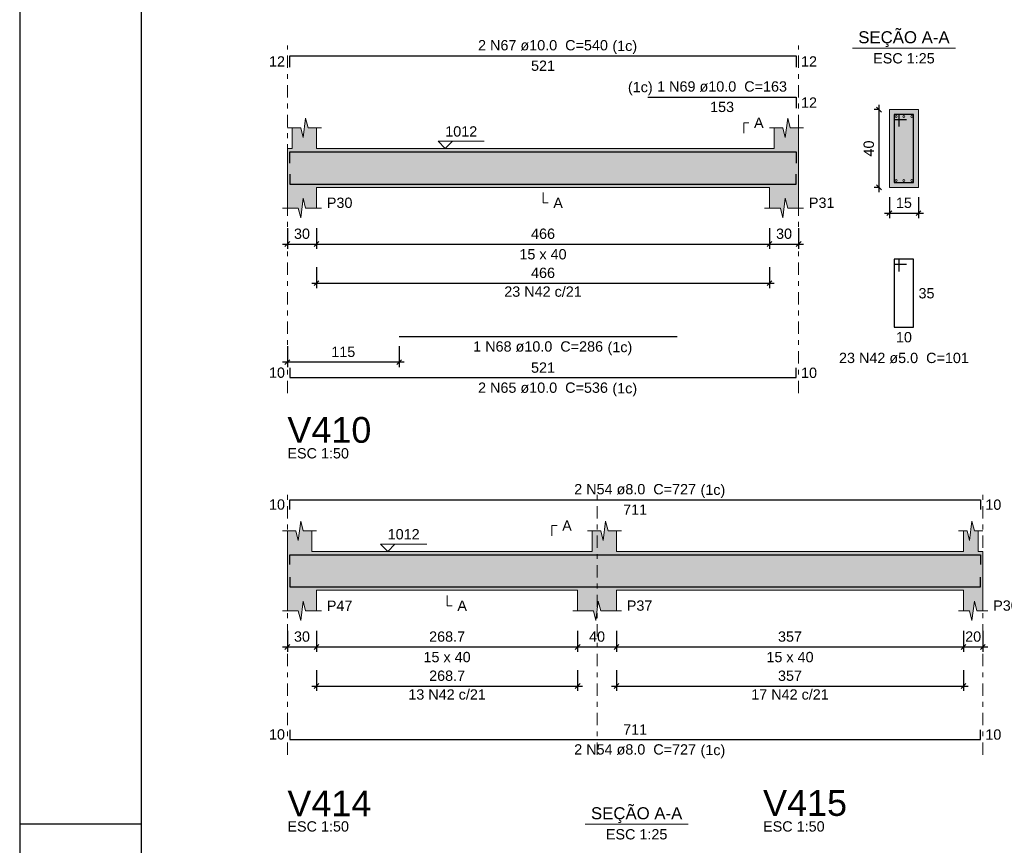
# Model space of a CAD drawing. Header units: millimetres. Extents: x 0 to 84.1, y 0 to 59.4.
# Tile 7 of 16: x 0 to 20.3, y 29.3 to 46.2. Entities that reach past the tile are written whole.
import ezdxf

# ---------------------------------------------------------------- set-up
doc = ezdxf.new("R2010")
doc.units = ezdxf.units.MM
doc.header["$MEASUREMENT"] = 0
doc.linetypes.add('DASHDOT', pattern=[2.54, 1.27, -0.635, 0, -0.635])
doc.linetypes.add('NULL', pattern=[0])
doc.layers.get('0').update_dxf_attribs({"lineweight": 18})
for name, color, linetype, lineweight in [('Descrição da armadura', 7, 'Continuous', 0), ('DT-Barras na forma', 2, 'Continuous', 30), ('DT-Barras no corte', 5, 'Continuous', 5), ('DT-Barras rebatidas', 2, 'Continuous', 30), ('DT-Cotas', 9, 'Continuous', 5), ('DT-Forma', 5, 'Continuous', 5), ('DT-Hachura forma vigas', 254, 'Continuous', 5), ('DT-Hachura seção vigas', 254, 'Continuous', 5), ('DT-Pontilhado', 9, 'DASHDOT', 5), ('DT-Textos', 7, 'Continuous', 5), ('DT-Título', 3, 'Continuous', 20), ('Textos armaduras', 7, 'Continuous', 0)]:
    doc.layers.add(name, color=color, linetype=linetype, lineweight=lineweight)
doc.layers.add('SEDUC_MARF', color=1, linetype='Continuous')
doc.layers.add('SEDUC_MARGG', color=7, linetype='Continuous')
doc.styles.add('Arial', font='txt')
doc.dimstyles.new('UM_25.000000', dxfattribs={"dimtxt": 0.18, "dimasz": 0.1, "dimexe": 0.1, "dimexo": 0.2, "dimgap": 0, "dimtad": 1, "dimtih": 1, "dimtoh": 1, "dimdec": 1, "dimlfac": 25, "dimzin": 0, "dimdsep": 46, "dimtxsty": 'Standard', "dimcen": 0.09, "dimdle": 0.1, "dimadec": 1, "dimazin": 2, "dimtfac": 1, "dimtdec": 4, "dimtofl": 0, "dimtmove": 0, "dimatfit": 3, "dimfxl": 1, "dimtolj": 1, "dimarcsym": 0})
doc.dimstyles.new('UM_50.000000', dxfattribs={"dimtxt": 0.18, "dimasz": 0.1, "dimexe": 0.1, "dimexo": 0.2, "dimgap": 0, "dimtad": 1, "dimtih": 1, "dimtoh": 1, "dimdec": 1, "dimlfac": 50, "dimzin": 0, "dimdsep": 46, "dimtxsty": 'Standard', "dimcen": 0.09, "dimdle": 0.1, "dimadec": 1, "dimazin": 2, "dimtfac": 1, "dimtdec": 4, "dimtofl": 0, "dimtmove": 0, "dimatfit": 3, "dimfxl": 1, "dimtolj": 1, "dimarcsym": 0})

# ---------------------------------------------------------------- blocks, each defined once
blk = doc.blocks.new('_Oblique')
at = {"color": 0, "linetype": 'ByBlock', "lineweight": -2}
blk.add_line((-0.5, -0.5), (0.5, 0.5), dxfattribs=at)
blk = doc.blocks.new('*D30')
at = {"layer": 'Defpoints', "color": 0}
for p in [(5.509, 42.155), (6.109, 42.155), (6.109, 41.626)]:
    blk.add_point(p, dxfattribs=at)
at = {"layer": 'DT-Cotas', "color": 0, "lineweight": -2}
for p, q in [((5.509, 41.955), (5.509, 41.526)), ((6.109, 41.955), (6.109, 41.526)), ((5.409, 41.626), (6.209, 41.626))]:
    blk.add_line(p, q, dxfattribs=at)
at = {"layer": 'DT-Cotas', "color": 0, "lineweight": -2, "xscale": 0.1, "yscale": 0.1, "zscale": 0.1, "rotation": 180}
blk.add_blockref('_Oblique', (5.509, 41.626), dxfattribs=at)
at = {"layer": 'DT-Cotas', "color": 0, "lineweight": -2, "xscale": 0.1, "yscale": 0.1, "zscale": 0.1}
blk.add_blockref('_Oblique', (6.109, 41.626), dxfattribs=at)
at = {"layer": 'DT-Cotas', "color": 7, "insert": (5.809, 41.837), "char_height": 0.2118, "attachment_point": 5, "rotation": 0.0057, "style": 'Arial'}
blk.add_mtext('\\A1;30', dxfattribs=at)
blk = doc.blocks.new('*D31')
at = {"layer": 'Defpoints', "color": 0}
for p in [(6.109, 42.155), (15.43, 42.155), (15.43, 41.626)]:
    blk.add_point(p, dxfattribs=at)
at = {"layer": 'DT-Cotas', "color": 0, "lineweight": -2}
for p, q in [((6.109, 41.955), (6.109, 41.526)), ((15.43, 41.955), (15.43, 41.526)), ((6.009, 41.626), (15.53, 41.626))]:
    blk.add_line(p, q, dxfattribs=at)
at = {"layer": 'DT-Cotas', "color": 0, "lineweight": -2, "xscale": 0.1, "yscale": 0.1, "zscale": 0.1, "rotation": 180}
blk.add_blockref('_Oblique', (6.109, 41.626), dxfattribs=at)
at = {"layer": 'DT-Cotas', "color": 0, "lineweight": -2, "xscale": 0.1, "yscale": 0.1, "zscale": 0.1}
blk.add_blockref('_Oblique', (15.43, 41.626), dxfattribs=at)
at = {"layer": 'DT-Cotas', "color": 7, "insert": (10.77, 41.837), "char_height": 0.2118, "attachment_point": 5, "rotation": 0.0057, "style": 'Arial'}
blk.add_mtext('\\A1;466', dxfattribs=at)
blk = doc.blocks.new('*D32')
at = {"layer": 'Defpoints', "color": 0}
for p in [(15.43, 42.155), (16.03, 42.155), (16.03, 41.626)]:
    blk.add_point(p, dxfattribs=at)
at = {"layer": 'DT-Cotas', "color": 0, "lineweight": -2}
for p, q in [((15.43, 41.955), (15.43, 41.526)), ((16.03, 41.955), (16.03, 41.526)), ((15.33, 41.626), (16.13, 41.626))]:
    blk.add_line(p, q, dxfattribs=at)
at = {"layer": 'DT-Cotas', "color": 0, "lineweight": -2, "xscale": 0.1, "yscale": 0.1, "zscale": 0.1, "rotation": 180}
blk.add_blockref('_Oblique', (15.43, 41.626), dxfattribs=at)
at = {"layer": 'DT-Cotas', "color": 0, "lineweight": -2, "xscale": 0.1, "yscale": 0.1, "zscale": 0.1}
blk.add_blockref('_Oblique', (16.03, 41.626), dxfattribs=at)
at = {"layer": 'DT-Cotas', "color": 7, "insert": (15.73, 41.837), "char_height": 0.2118, "attachment_point": 5, "rotation": 0.0057, "style": 'Arial'}
blk.add_mtext('\\A1;30', dxfattribs=at)
blk = doc.blocks.new('*D33')
at = {"layer": 'Defpoints', "color": 0}
for p in [(5.509, 39.726), (7.809, 39.726), (5.509, 39.196)]:
    blk.add_point(p, dxfattribs=at)
at = {"layer": 'DT-Cotas', "color": 0, "lineweight": -2}
for p, q in [((5.509, 39.526), (5.509, 39.096)), ((7.809, 39.526), (7.809, 39.096)), ((7.909, 39.196), (5.409, 39.196))]:
    blk.add_line(p, q, dxfattribs=at)
at = {"layer": 'DT-Cotas', "color": 0, "lineweight": -2, "xscale": 0.1, "yscale": 0.1, "zscale": 0.1, "rotation": 180}
blk.add_blockref('_Oblique', (5.509, 39.196), dxfattribs=at)
at = {"layer": 'DT-Cotas', "color": 0, "lineweight": -2, "xscale": 0.1, "yscale": 0.1, "zscale": 0.1}
blk.add_blockref('_Oblique', (7.809, 39.196), dxfattribs=at)
at = {"layer": 'DT-Cotas', "color": 7, "insert": (6.659, 39.408), "char_height": 0.2118, "attachment_point": 5, "rotation": 0.0057, "style": 'Arial'}
blk.add_mtext('\\A1;115', dxfattribs=at)
blk = doc.blocks.new('*D34')
at = {"layer": 'Defpoints', "color": 0}
for p in [(17.686, 44.391), (17.897, 44.391), (17.897, 42.791)]:
    blk.add_point(p, dxfattribs=at)
at = {"layer": 'DT-Cotas', "color": 0, "lineweight": -2}
for p, q in [((17.697, 44.391), (17.586, 44.391)), ((17.686, 42.691), (17.686, 44.491)), ((17.697, 42.791), (17.586, 42.791))]:
    blk.add_line(p, q, dxfattribs=at)
at = {"layer": 'DT-Cotas', "color": 0, "lineweight": -2, "xscale": 0.1, "yscale": 0.1, "zscale": 0.1}
for p, rotation in [((17.686, 44.391), 90), ((17.686, 42.791), 270)]:
    blk.add_blockref('_Oblique', p, dxfattribs=dict(at, rotation=rotation))
at = {"layer": 'DT-Cotas', "color": 7, "insert": (17.474, 43.591), "char_height": 0.2118, "attachment_point": 5, "rotation": 90, "style": 'Arial'}
blk.add_mtext('\\A1;40', dxfattribs=at)
blk = doc.blocks.new('*D35')
at = {"layer": 'Defpoints', "color": 0}
for p in [(17.897, 42.791), (18.497, 42.791), (18.497, 42.261)]:
    blk.add_point(p, dxfattribs=at)
at = {"layer": 'DT-Cotas', "color": 0, "lineweight": -2}
for p, q in [((17.897, 42.591), (17.897, 42.161)), ((18.497, 42.591), (18.497, 42.161)), ((17.797, 42.261), (18.597, 42.261))]:
    blk.add_line(p, q, dxfattribs=at)
at = {"layer": 'DT-Cotas', "color": 0, "lineweight": -2, "xscale": 0.1, "yscale": 0.1, "zscale": 0.1, "rotation": 180}
blk.add_blockref('_Oblique', (17.897, 42.261), dxfattribs=at)
at = {"layer": 'DT-Cotas', "color": 0, "lineweight": -2, "xscale": 0.1, "yscale": 0.1, "zscale": 0.1}
blk.add_blockref('_Oblique', (18.497, 42.261), dxfattribs=at)
at = {"layer": 'DT-Cotas', "color": 7, "insert": (18.197, 42.473), "char_height": 0.2118, "attachment_point": 5, "rotation": 0.0057, "style": 'Arial'}
blk.add_mtext('\\A1;15', dxfattribs=at)
blk = doc.blocks.new('*D36')
at = {"layer": 'Defpoints', "color": 0}
for p in [(6.109, 41.35), (15.43, 41.35), (15.43, 40.821)]:
    blk.add_point(p, dxfattribs=at)
at = {"layer": 'DT-Cotas', "color": 0, "lineweight": -2}
for p, q in [((6.109, 41.15), (6.109, 40.721)), ((15.43, 41.15), (15.43, 40.721)), ((6.009, 40.821), (15.53, 40.821))]:
    blk.add_line(p, q, dxfattribs=at)
at = {"layer": 'DT-Cotas', "color": 0, "lineweight": -2, "xscale": 0.1, "yscale": 0.1, "zscale": 0.1, "rotation": 180}
blk.add_blockref('_Oblique', (6.109, 40.821), dxfattribs=at)
at = {"layer": 'DT-Cotas', "color": 0, "lineweight": -2, "xscale": 0.1, "yscale": 0.1, "zscale": 0.1}
blk.add_blockref('_Oblique', (15.43, 40.821), dxfattribs=at)
at = {"layer": 'DT-Cotas', "color": 7, "insert": (10.77, 41.033), "char_height": 0.2118, "attachment_point": 5, "rotation": 0.0057, "style": 'Arial'}
blk.add_mtext('\\A1;466', dxfattribs=at)
blk = doc.blocks.new('*D60')
at = {"layer": 'Defpoints', "color": 0}
for p in [(5.509, 33.87), (6.109, 33.87), (6.109, 33.34)]:
    blk.add_point(p, dxfattribs=at)
at = {"layer": 'DT-Cotas', "color": 0, "lineweight": -2}
for p, q in [((5.509, 33.67), (5.509, 33.24)), ((6.109, 33.67), (6.109, 33.24)), ((5.409, 33.34), (6.209, 33.34))]:
    blk.add_line(p, q, dxfattribs=at)
at = {"layer": 'DT-Cotas', "color": 0, "lineweight": -2, "xscale": 0.1, "yscale": 0.1, "zscale": 0.1, "rotation": 180}
blk.add_blockref('_Oblique', (5.509, 33.34), dxfattribs=at)
at = {"layer": 'DT-Cotas', "color": 0, "lineweight": -2, "xscale": 0.1, "yscale": 0.1, "zscale": 0.1}
blk.add_blockref('_Oblique', (6.109, 33.34), dxfattribs=at)
at = {"layer": 'DT-Cotas', "color": 7, "insert": (5.809, 33.552), "char_height": 0.2118, "attachment_point": 5, "rotation": 0.0057, "style": 'Arial'}
blk.add_mtext('\\A1;30', dxfattribs=at)
blk = doc.blocks.new('*D61')
at = {"layer": 'Defpoints', "color": 0}
for p in [(6.109, 33.87), (11.482, 33.87), (11.482, 33.34)]:
    blk.add_point(p, dxfattribs=at)
at = {"layer": 'DT-Cotas', "color": 0, "lineweight": -2}
for p, q in [((6.109, 33.67), (6.109, 33.24)), ((11.482, 33.67), (11.482, 33.24)), ((6.009, 33.34), (11.582, 33.34))]:
    blk.add_line(p, q, dxfattribs=at)
at = {"layer": 'DT-Cotas', "color": 0, "lineweight": -2, "xscale": 0.1, "yscale": 0.1, "zscale": 0.1, "rotation": 180}
blk.add_blockref('_Oblique', (6.109, 33.34), dxfattribs=at)
at = {"layer": 'DT-Cotas', "color": 0, "lineweight": -2, "xscale": 0.1, "yscale": 0.1, "zscale": 0.1}
blk.add_blockref('_Oblique', (11.482, 33.34), dxfattribs=at)
at = {"layer": 'DT-Cotas', "color": 7, "insert": (8.796, 33.552), "char_height": 0.2118, "attachment_point": 5, "rotation": 0.0057, "style": 'Arial'}
blk.add_mtext('\\A1;268.7', dxfattribs=at)
blk = doc.blocks.new('*D62')
at = {"layer": 'Defpoints', "color": 0}
for p in [(11.482, 33.87), (12.282, 33.87), (12.282, 33.34)]:
    blk.add_point(p, dxfattribs=at)
at = {"layer": 'DT-Cotas', "color": 0, "lineweight": -2}
for p, q in [((11.482, 33.67), (11.482, 33.24)), ((12.282, 33.67), (12.282, 33.24)), ((11.382, 33.34), (12.382, 33.34))]:
    blk.add_line(p, q, dxfattribs=at)
at = {"layer": 'DT-Cotas', "color": 0, "lineweight": -2, "xscale": 0.1, "yscale": 0.1, "zscale": 0.1, "rotation": 180}
blk.add_blockref('_Oblique', (11.482, 33.34), dxfattribs=at)
at = {"layer": 'DT-Cotas', "color": 0, "lineweight": -2, "xscale": 0.1, "yscale": 0.1, "zscale": 0.1}
blk.add_blockref('_Oblique', (12.282, 33.34), dxfattribs=at)
at = {"layer": 'DT-Cotas', "color": 7, "insert": (11.882, 33.552), "char_height": 0.2118, "attachment_point": 5, "rotation": 0.0057, "style": 'Arial'}
blk.add_mtext('\\A1;40', dxfattribs=at)
blk = doc.blocks.new('*D63')
at = {"layer": 'Defpoints', "color": 0}
for p in [(12.282, 33.87), (19.422, 33.87), (19.422, 33.34)]:
    blk.add_point(p, dxfattribs=at)
at = {"layer": 'DT-Cotas', "color": 0, "lineweight": -2}
for p, q in [((12.282, 33.67), (12.282, 33.24)), ((19.422, 33.67), (19.422, 33.24)), ((12.182, 33.34), (19.522, 33.34))]:
    blk.add_line(p, q, dxfattribs=at)
at = {"layer": 'DT-Cotas', "color": 0, "lineweight": -2, "xscale": 0.1, "yscale": 0.1, "zscale": 0.1, "rotation": 180}
blk.add_blockref('_Oblique', (12.282, 33.34), dxfattribs=at)
at = {"layer": 'DT-Cotas', "color": 0, "lineweight": -2, "xscale": 0.1, "yscale": 0.1, "zscale": 0.1}
blk.add_blockref('_Oblique', (19.422, 33.34), dxfattribs=at)
at = {"layer": 'DT-Cotas', "color": 7, "insert": (15.852, 33.552), "char_height": 0.2118, "attachment_point": 5, "rotation": 0.0057, "style": 'Arial'}
blk.add_mtext('\\A1;357', dxfattribs=at)
blk = doc.blocks.new('*D64')
at = {"layer": 'Defpoints', "color": 0}
for p in [(19.422, 33.87), (19.822, 33.87), (19.822, 33.34)]:
    blk.add_point(p, dxfattribs=at)
at = {"layer": 'DT-Cotas', "color": 0, "lineweight": -2}
for p, q in [((19.422, 33.67), (19.422, 33.24)), ((19.822, 33.67), (19.822, 33.24)), ((19.322, 33.34), (19.922, 33.34))]:
    blk.add_line(p, q, dxfattribs=at)
at = {"layer": 'DT-Cotas', "color": 0, "lineweight": -2, "xscale": 0.1, "yscale": 0.1, "zscale": 0.1, "rotation": 180}
blk.add_blockref('_Oblique', (19.422, 33.34), dxfattribs=at)
at = {"layer": 'DT-Cotas', "color": 0, "lineweight": -2, "xscale": 0.1, "yscale": 0.1, "zscale": 0.1}
blk.add_blockref('_Oblique', (19.822, 33.34), dxfattribs=at)
at = {"layer": 'DT-Cotas', "color": 7, "insert": (19.622, 33.552), "char_height": 0.2118, "attachment_point": 5, "rotation": 0.0057, "style": 'Arial'}
blk.add_mtext('\\A1;20', dxfattribs=at)
blk = doc.blocks.new('*D67')
at = {"layer": 'Defpoints', "color": 0}
for p in [(6.109, 33.065), (11.482, 33.065), (11.482, 32.535)]:
    blk.add_point(p, dxfattribs=at)
at = {"layer": 'DT-Cotas', "color": 0, "lineweight": -2}
for p, q in [((6.109, 32.865), (6.109, 32.435)), ((11.482, 32.865), (11.482, 32.435)), ((6.009, 32.535), (11.582, 32.535))]:
    blk.add_line(p, q, dxfattribs=at)
at = {"layer": 'DT-Cotas', "color": 0, "lineweight": -2, "xscale": 0.1, "yscale": 0.1, "zscale": 0.1, "rotation": 180}
blk.add_blockref('_Oblique', (6.109, 32.535), dxfattribs=at)
at = {"layer": 'DT-Cotas', "color": 0, "lineweight": -2, "xscale": 0.1, "yscale": 0.1, "zscale": 0.1}
blk.add_blockref('_Oblique', (11.482, 32.535), dxfattribs=at)
at = {"layer": 'DT-Cotas', "color": 7, "insert": (8.796, 32.747), "char_height": 0.2118, "attachment_point": 5, "rotation": 0.0057, "style": 'Arial'}
blk.add_mtext('\\A1;268.7', dxfattribs=at)
blk = doc.blocks.new('*D68')
at = {"layer": 'Defpoints', "color": 0}
for p in [(12.282, 33.065), (19.422, 33.065), (19.422, 32.535)]:
    blk.add_point(p, dxfattribs=at)
at = {"layer": 'DT-Cotas', "color": 0, "lineweight": -2}
for p, q in [((12.282, 32.865), (12.282, 32.435)), ((19.422, 32.865), (19.422, 32.435)), ((12.182, 32.535), (19.522, 32.535))]:
    blk.add_line(p, q, dxfattribs=at)
at = {"layer": 'DT-Cotas', "color": 0, "lineweight": -2, "xscale": 0.1, "yscale": 0.1, "zscale": 0.1, "rotation": 180}
blk.add_blockref('_Oblique', (12.282, 32.535), dxfattribs=at)
at = {"layer": 'DT-Cotas', "color": 0, "lineweight": -2, "xscale": 0.1, "yscale": 0.1, "zscale": 0.1}
blk.add_blockref('_Oblique', (19.422, 32.535), dxfattribs=at)
at = {"layer": 'DT-Cotas', "color": 7, "insert": (15.852, 32.747), "char_height": 0.2118, "attachment_point": 5, "rotation": 0.0057, "style": 'Arial'}
blk.add_mtext('\\A1;357', dxfattribs=at)

msp = doc.modelspace()

# ---------------------------------------------------------------- hatches: boundary and pattern name
at = {"layer": 'DT-Hachura forma vigas', "linetype": 'Continuous'}
for points in [[(16.0299, 42.367), (16.0299, 42.7906), (16.0299, 43.5906), (16.0299, 44.0142), (15.8549, 44.0142), (15.8049, 44.2142), (15.7549, 43.8142), (15.7049, 44.0142), (15.5299, 44.0142), (15.5299, 43.5906), (6.1093, 43.5906), (6.1093, 44.0142), (5.9343, 44.0142), (5.8843, 44.2142), (5.8343, 43.8142), (5.7843, 44.0142), (5.6093, 44.0142), (5.6093, 43.5906), (5.5093, 43.5906), (5.5093, 42.7906), (5.5093, 42.367), (5.7343, 42.367), (5.7843, 42.167), (5.8343, 42.567), (5.8843, 42.367), (6.1093, 42.367), (6.1093, 42.7906), (15.4299, 42.7906), (15.4299, 42.367), (15.6549, 42.367), (15.7049, 42.167), (15.7549, 42.567), (15.8049, 42.367), (16.0299, 42.367)], [(19.8223, 34.0814), (19.8223, 34.505), (19.8223, 35.305), (19.7223, 35.305), (19.7223, 35.7286), (19.6473, 35.7286), (19.5973, 35.9286), (19.5473, 35.5286), (19.4973, 35.7286), (19.4223, 35.7286), (19.4223, 35.305), (12.2823, 35.305), (12.2823, 35.7286), (12.1073, 35.7286), (12.0573, 35.9286), (12.0073, 35.5286), (11.9573, 35.7286), (11.7823, 35.7286), (11.7823, 35.305), (6.0093, 35.305), (6.0093, 35.7286), (5.8343, 35.7286), (5.7843, 35.9286), (5.7343, 35.5286), (5.6843, 35.7286), (5.5093, 35.7286), (5.5093, 35.305), (5.5093, 34.505), (5.5093, 34.0814), (5.7343, 34.0814), (5.7843, 33.8814), (5.8343, 34.2814), (5.8843, 34.0814), (6.1093, 34.0814), (6.1093, 34.505), (11.4823, 34.505), (11.4823, 34.0814), (11.8073, 34.0814), (11.8573, 33.8814), (11.9073, 34.2814), (11.9573, 34.0814), (12.2823, 34.0814), (12.2823, 34.505), (19.4223, 34.505), (19.4223, 34.0814), (19.5473, 34.0814), (19.5973, 33.8814), (19.6473, 34.2814), (19.6973, 34.0814), (19.8223, 34.0814)]]:
    msp.add_hatch(color=254, dxfattribs=at).paths.add_polyline_path(points)
at = {"layer": 'DT-Hachura seção vigas', "linetype": 'Continuous'}
msp.add_hatch(color=254, dxfattribs=at).paths.add_polyline_path([(17.8974, 42.7906), (17.8974, 42.7906), (18.4974, 42.7906), (18.4974, 44.3906), (17.8974, 44.3906), (17.8974, 42.7906)])

# ---------------------------------------------------------------- linework, layer by layer
at = {"layer": 'DT-Barras na forma'}
for p, q in [((18.0974, 44.2906), (17.9974, 44.2906)), ((17.9974, 44.2906), (17.9974, 42.8906)), ((18.3974, 44.2906), (17.9974, 44.2906)), ((17.9974, 44.2906), (17.9974, 44.1906)), ((17.9974, 44.1906), (18.2474, 44.1906)), ((18.0974, 44.0406), (18.0974, 44.2906)), ((18.3974, 42.8906), (18.3974, 44.2906)), ((17.9974, 42.8906), (18.3974, 42.8906))]:
    msp.add_line(p, q, dxfattribs=at)
for points in [[(5.5593, 43.2906), (5.5593, 43.5206), (15.9799, 43.5206), (15.9799, 43.2906)], [(12.9299, 43.5206), (15.9799, 43.5206), (15.9799, 43.2906)], [(5.5593, 43.0606), (5.5593, 42.8606), (15.9799, 42.8606), (15.9799, 43.0606)], [(7.8093, 42.8606), (13.5299, 42.8606)], [(5.5593, 35.037), (5.5593, 35.237), (19.7723, 35.237), (19.7723, 35.037)], [(5.5593, 34.773), (5.5593, 34.573), (19.7723, 34.573), (19.7723, 34.773)]]:
    msp.add_lwpolyline(points, dxfattribs=at)
at = {"layer": 'DT-Barras no corte'}
for centre in [(18.0374, 44.2506), (18.1974, 44.2506), (18.3574, 44.2506), (18.0374, 42.9306), (18.1974, 42.9306), (18.3574, 42.9306)]:
    msp.add_circle(centre, 0.02, dxfattribs=at)
at = {"layer": 'DT-Barras rebatidas'}
for points in [[(5.5593, 45.2674), (5.5593, 45.4974), (15.9799, 45.4974), (15.9799, 45.2674)], [(12.9299, 44.6502), (15.9799, 44.6502), (15.9799, 44.4202)], [(18.0974, 41.0639), (18.0974, 41.3139), (17.9974, 41.3139), (17.9974, 39.9139), (18.3974, 39.9139), (18.3974, 41.3139), (17.9974, 41.3139), (17.9974, 41.2139), (18.2474, 41.2139)], [(7.8093, 39.7259), (13.5299, 39.7259)], [(5.5593, 39.0787), (5.5593, 38.8787), (15.9799, 38.8787), (15.9799, 39.0787)], [(5.5593, 36.1666), (5.5593, 36.3666), (19.7723, 36.3666), (19.7723, 36.1666)], [(5.5593, 31.6384), (5.5593, 31.4384), (19.7723, 31.4384), (19.7723, 31.6384)]]:
    msp.add_lwpolyline(points, dxfattribs=at)
at = {"layer": 'DT-Forma'}
for p, q in [((18.4974, 44.3906), (17.8974, 44.3906)), ((17.8974, 44.3906), (17.8974, 42.7906)), ((18.4974, 42.7906), (18.4974, 44.3906)), ((5.8343, 43.8142), (5.8843, 44.2142)), ((5.8843, 44.2142), (5.9343, 44.0142)), ((15.7549, 43.8142), (15.8049, 44.2142)), ((15.8049, 44.2142), (15.8549, 44.0142)), ((5.5093, 44.0142), (5.7843, 44.0142)), ((5.6093, 43.5906), (5.6093, 44.0142)), ((5.7843, 44.0142), (5.8343, 43.8142)), ((5.9343, 44.0142), (6.2093, 44.0142)), ((6.1093, 44.0142), (6.1093, 43.5906)), ((15.4299, 44.0142), (15.7049, 44.0142)), ((15.5299, 43.5906), (15.5299, 44.0142)), ((15.7049, 44.0142), (15.7549, 43.8142)), ((15.8549, 44.0142), (16.1299, 44.0142)), ((16.0299, 44.0142), (16.0299, 43.5906)), ((5.5093, 43.5906), (5.6093, 43.5906)), ((6.1093, 43.5906), (15.5299, 43.5906)), ((5.5093, 42.7906), (5.5093, 42.367)), ((6.1093, 42.367), (6.1093, 42.7906)), ((6.1093, 42.7906), (15.4299, 42.7906)), ((15.4299, 42.7906), (15.4299, 42.367)), ((16.0299, 42.367), (16.0299, 42.7906)), ((17.8974, 42.7906), (18.4974, 42.7906)), ((5.7843, 42.167), (5.8343, 42.567)), ((5.8343, 42.567), (5.8843, 42.367)), ((15.7049, 42.167), (15.7549, 42.567)), ((15.7549, 42.567), (15.8049, 42.367)), ((5.4093, 42.367), (5.7343, 42.367)), ((5.7343, 42.367), (5.7843, 42.167)), ((5.8843, 42.367), (6.2093, 42.367)), ((15.3299, 42.367), (15.6549, 42.367)), ((15.6549, 42.367), (15.7049, 42.167)), ((15.8049, 42.367), (16.1299, 42.367)), ((5.7343, 35.5286), (5.7843, 35.9286)), ((5.7843, 35.9286), (5.8343, 35.7286)), ((12.0073, 35.5286), (12.0573, 35.9286)), ((12.0573, 35.9286), (12.1073, 35.7286)), ((19.5473, 35.5286), (19.5973, 35.9286)), ((19.5973, 35.9286), (19.6473, 35.7286)), ((5.4093, 35.7286), (5.6843, 35.7286)), ((5.5093, 35.305), (5.5093, 35.7286)), ((5.6843, 35.7286), (5.7343, 35.5286)), ((5.8343, 35.7286), (6.1093, 35.7286)), ((6.0093, 35.7286), (6.0093, 35.305)), ((11.6823, 35.7286), (11.9573, 35.7286)), ((11.7823, 35.305), (11.7823, 35.7286)), ((11.9573, 35.7286), (12.0073, 35.5286)), ((12.1073, 35.7286), (12.3823, 35.7286)), ((12.2823, 35.7286), (12.2823, 35.305)), ((19.3223, 35.7286), (19.4973, 35.7286)), ((19.4223, 35.305), (19.4223, 35.7286)), ((19.4973, 35.7286), (19.5473, 35.5286)), ((19.6473, 35.7286), (19.8223, 35.7286)), ((19.7223, 35.7286), (19.7223, 35.305)), ((6.0093, 35.305), (11.7823, 35.305)), ((12.2823, 35.305), (19.4223, 35.305)), ((19.7223, 35.305), (19.8223, 35.305)), ((5.5093, 34.505), (5.5093, 34.0814)), ((6.1093, 34.0814), (6.1093, 34.505)), ((6.1093, 34.505), (11.4823, 34.505)), ((11.4823, 34.505), (11.4823, 34.0814)), ((12.2823, 34.0814), (12.2823, 34.505)), ((12.2823, 34.505), (19.4223, 34.505)), ((19.4223, 34.505), (19.4223, 34.0814)), ((19.8223, 34.0814), (19.8223, 34.505)), ((5.7843, 33.8814), (5.8343, 34.2814)), ((5.8343, 34.2814), (5.8843, 34.0814)), ((11.8573, 33.8814), (11.9073, 34.2814)), ((11.9073, 34.2814), (11.9573, 34.0814)), ((19.5973, 33.8814), (19.6473, 34.2814)), ((19.6473, 34.2814), (19.6973, 34.0814)), ((5.4093, 34.0814), (5.7343, 34.0814)), ((5.7343, 34.0814), (5.7843, 33.8814)), ((5.8843, 34.0814), (6.2093, 34.0814)), ((11.3823, 34.0814), (11.8073, 34.0814)), ((11.8073, 34.0814), (11.8573, 33.8814)), ((11.9573, 34.0814), (12.3823, 34.0814)), ((19.3223, 34.0814), (19.5473, 34.0814)), ((19.5473, 34.0814), (19.5973, 33.8814)), ((19.6973, 34.0814), (19.9223, 34.0814))]:
    msp.add_line(p, q, dxfattribs=at)
at = {"layer": 'DT-Forma', "linetype": 'Continuous'}
for p, q in [((5.5093, 42.7906), (5.5093, 43.5906)), ((16.0299, 43.5906), (16.0299, 42.7906)), ((5.5093, 34.505), (5.5093, 35.305)), ((19.8223, 35.305), (19.8223, 34.505))]:
    msp.add_line(p, q, dxfattribs=at)
at = {"layer": 'DT-Pontilhado', "ltscale": 0.2}
for p, q in [((5.5093, 38.561), (5.5093, 45.7092)), ((16.0299, 38.561), (16.0299, 45.7092)), ((5.5093, 31.1207), (5.5093, 36.5784)), ((11.8823, 31.1207), (11.8823, 36.5784)), ((19.8223, 31.1207), (19.8223, 36.5784))]:
    msp.add_line(p, q, dxfattribs=at)
at = {"layer": 'DT-Textos'}
for p, q in [((17.1384, 45.6555), (19.2564, 45.6555)), ((11.6374, 29.6959), (13.7554, 29.6959))]:
    msp.add_line(p, q, dxfattribs=at)
for points in [[(14.9004, 43.9083), (14.9004, 44.1201), (15.0063, 44.1201)], [(8.9054, 43.7388), (8.7572, 43.5906), (8.6089, 43.7388), (9.562, 43.7388)], [(10.7696, 42.6847), (10.7696, 42.4729), (10.8755, 42.4729)], [(10.9528, 35.6227), (10.9528, 35.8345), (11.0587, 35.8345)], [(7.7212, 35.4533), (7.5729, 35.305), (7.4246, 35.4533), (8.3777, 35.4533)], [(8.7958, 34.3991), (8.7958, 34.1873), (8.9017, 34.1873)]]:
    msp.add_lwpolyline(points, dxfattribs=at)
at = {"layer": 'SEDUC_MARF'}
msp.add_line((0, 29.7), (2.5, 29.7), dxfattribs=at)
msp.add_lwpolyline([(84.1, 59.4), (0, 59.4), (0, 0), (84.1, 0)], close=True, dxfattribs=at)
at = {"layer": 'SEDUC_MARGG'}
msp.add_lwpolyline([(2.5, 1), (83.1, 1), (83.1, 58.4), (2.5, 58.4)], close=True, dxfattribs=at)

# ---------------------------------------------------------------- texts
at = {"layer": 'Descrição da armadura', "linetype": 'NULL', "char_height": 0.2118, "attachment_point": 8, "line_spacing_factor": 0.9, "style": 'Arial'}
for s, insert, width in [('2 N67 ø10.0  C=540', (10.7694, 45.6037), 5.239541), ('1 N69 ø10.0  C=163', (14.4544, 44.7557), 5.239541), ('23 N42 c/21', (10.7696, 40.5391), 3.127695), ('1 N68 ø10.0  C=286', (10.6694, 39.4087), 5.239541), ('23 N42 ø5.0  C=101', (18.1974, 39.1727), 5.239541), ('2 N65 ø10.0  C=536', (10.7694, 38.5607), 5.239541), ('2 N54 ø8.0  C=727', (12.6654, 36.4729), 4.916973), ('13 N42 c/21', (8.7958, 32.2536), 3.127695), ('17 N42 c/21', (15.8523, 32.2536), 3.127695), ('2 N54 ø8.0  C=727', (12.6654, 31.1209), 4.916973)]:
    msp.add_mtext(s, dxfattribs=dict(at, insert=insert, width=width))
at = {"layer": 'DT-Textos', "linetype": 'NULL', "line_spacing_factor": 0.798, "style": 'Arial'}
for s, insert, char_height, width, attachment_point in [('SEÇÃO A-A', (18.1974, 45.6798), 0.2471, 3.812061, 8), ('(1c)', (12.1974, 45.5338), 0.2118, 0.998857, 7), ('ESC 1:25', (18.1974, 45.3377), 0.2118, 2.482559, 8), ('(1c)', (13.0264, 44.6858), 0.2118, 0.998857, 9), ('A', (15.1124, 44.0147), 0.2118, 0.386855, 7), ('1012', (8.7574, 43.8337), 0.2118, 1.290273, 7), ('P30', (6.3214, 42.3667), 0.2118, 1.031992, 7), ('A', (10.9814, 42.3667), 0.2118, 0.386855, 7), ('P31', (16.2414, 42.3667), 0.2118, 1.031992, 7), ('15 x 40', (10.7694, 41.3077), 0.2118, 1.902559, 8), ('(1c)', (12.0974, 39.3388), 0.2118, 0.998857, 7), ('(1c)', (12.1974, 38.4908), 0.2118, 0.998857, 7), ('ESC 1:50', (5.5094, 37.2139), 0.2118, 2.482559, 7), ('(1c)', (14.0114, 36.403), 0.2118, 0.998857, 7), ('A', (11.1644, 35.7289), 0.2118, 0.386855, 7), ('1012', (7.5724, 35.5489), 0.2118, 1.290273, 7), ('P47', (6.3214, 34.0819), 0.2118, 1.031992, 7), ('A', (9.0074, 34.0819), 0.2118, 0.386855, 7), ('P37', (12.4944, 34.0819), 0.2118, 1.031992, 7), ('P30', (20.0344, 34.0819), 0.2118, 1.031992, 7), ('15 x 40', (8.7954, 33.0229), 0.2118, 1.902559, 8), ('15 x 40', (15.8524, 33.0229), 0.2118, 1.902559, 8), ('(1c)', (14.0114, 31.051), 0.2118, 0.998857, 7), ('SEÇÃO A-A', (12.6964, 29.72), 0.2471, 3.812061, 8), ('ESC 1:50', (5.5094, 29.5399), 0.2118, 2.482559, 7), ('ESC 1:50', (15.2986, 29.5399), 0.2118, 2.482559, 7), ('ESC 1:25', (12.6964, 29.3779), 0.2118, 2.482559, 8)]:
    msp.add_mtext(s, dxfattribs=dict(at, insert=insert, char_height=char_height, width=width, attachment_point=attachment_point))
at = {"layer": 'DT-Título', "linetype": 'NULL', "char_height": 0.5295, "width": 3.456465, "attachment_point": 7, "line_spacing_factor": 0.798, "style": 'Arial'}
for s, insert in [('V410', (5.5094, 37.5318)), ('V414', (5.5094, 29.8578)), ('V415', (15.2986, 29.8578))]:
    msp.add_mtext(s, dxfattribs=dict(at, insert=insert))
at = {"layer": 'Textos armaduras', "linetype": 'NULL', "char_height": 0.2118, "line_spacing_factor": 0.9, "style": 'Arial'}
for s, insert, width, attachment_point in [('12', (5.4593, 45.2765), 1.045137, 9), ('521', (10.7696, 45.4001), 1.367705, 2), ('12', (16.0799, 45.4883), 1.045137, 1), ('12', (16.0799, 44.6411), 1.045137, 1), ('153', (14.4549, 44.5529), 1.367705, 2), ('35', (18.4974, 40.7198), 1.045137, 1), ('10', (18.1974, 39.8166), 1.045137, 2), ('10', (5.4593, 38.8728), 1.045137, 9), ('521', (10.7696, 38.976), 1.367705, 8), ('10', (16.0799, 39.0846), 1.045137, 1), ('10', (5.4593, 36.1607), 1.045137, 9), ('10', (19.8723, 36.3725), 1.045137, 1), ('711', (12.6658, 36.2693), 1.367705, 2), ('711', (12.6658, 31.5357), 1.367705, 8), ('10', (5.4593, 31.4325), 1.045137, 9), ('10', (19.8723, 31.6443), 1.045137, 1)]:
    msp.add_mtext(s, dxfattribs=dict(at, insert=insert, width=width, attachment_point=attachment_point))

# ---------------------------------------------------------------- dimensions: what is measured, and where the dimension line sits
at = {"layer": 'DT-Cotas'}
for base, p1, p2, angle, dimstyle, override, picture, middle, dimtype, turn in [((17.6856, 44.3906), (17.8974, 42.7906), (17.8974, 44.3906), 90, 'UM_25.000000', {"dimtxt": 0.2118, "dimasz": 0.1, "dimexe": 0.1, "dimexo": 0.2, "dimtad": 1, "dimtih": 0, "dimtoh": 0, "dimdec": 1, "dimlfac": 25, "dimzin": 8, "dimtxsty": 'Arial', "dimblk": 'Oblique', "dimblk1": 'Oblique', "dimblk2": 'Oblique', "dimsah": 1, "dimdle": 0.1, "dimse1": 0, "dimse2": 0, "dimclrt": 7, "dimadec": 1, "dimazin": 3, "dimtmove": 2, "dimldrblk": 'Oblique'}, '*D34', (17.4738, 43.5906), 160, 90), ((5.5093, 39.1964), (7.8093, 39.7259), (5.5093, 39.7259), 180, 'UM_50.000000', {"dimtxt": 0.2118, "dimasz": 0.1, "dimexe": 0.1, "dimexo": 0.2, "dimtad": 1, "dimtih": 0, "dimtoh": 0, "dimdec": 1, "dimlfac": 50, "dimzin": 8, "dimtxsty": 'Arial', "dimblk": 'Oblique', "dimblk1": 'Oblique', "dimblk2": 'Oblique', "dimsah": 1, "dimdle": 0.1, "dimse1": 0, "dimse2": 0, "dimclrt": 7, "dimadec": 1, "dimazin": 3, "dimtmove": 2, "dimldrblk": 'Oblique'}, '*D33', (6.6593, 39.4082), 161, 0.00573)]:
    dim = msp.add_linear_dim(base=base, p1=p1, p2=p2, angle=angle, dimstyle=dimstyle, override=override, dxfattribs=at)
    dim.commit()
    dim.dimension.update_dxf_attribs({"geometry": picture, "text_midpoint": middle, "dimtype": dimtype, "text_rotation": turn})
for base, p1, p2, dimstyle, override, picture, middle, turn in [((18.4974, 42.2611), (17.8974, 42.7906), (18.4974, 42.7906), 'UM_25.000000', {"dimtxt": 0.2118, "dimasz": 0.1, "dimexe": 0.1, "dimexo": 0.2, "dimtad": 1, "dimtih": 0, "dimtoh": 0, "dimdec": 1, "dimlfac": 25, "dimzin": 8, "dimtxsty": 'Arial', "dimblk": 'Oblique', "dimblk1": 'Oblique', "dimblk2": 'Oblique', "dimsah": 1, "dimdle": 0.1, "dimse1": 0, "dimse2": 0, "dimclrt": 7, "dimadec": 1, "dimazin": 3, "dimtmove": 2, "dimldrblk": 'Oblique'}, '*D35', (18.1974, 42.4729), 0.00573), ((6.1093, 41.6257), (5.5093, 42.1552), (6.1093, 42.1552), 'UM_50.000000', {"dimtxt": 0.2118, "dimasz": 0.1, "dimexe": 0.1, "dimexo": 0.2, "dimtad": 1, "dimtih": 0, "dimtoh": 0, "dimdec": 1, "dimlfac": 50, "dimzin": 8, "dimtxsty": 'Arial', "dimblk": 'Oblique', "dimblk1": 'Oblique', "dimblk2": 'Oblique', "dimsah": 1, "dimdle": 0.1, "dimse1": 0, "dimse2": 0, "dimclrt": 7, "dimadec": 1, "dimazin": 3, "dimtmove": 2, "dimldrblk": 'Oblique'}, '*D30', (5.8093, 41.8375), 0.00573), ((15.4299, 41.6257), (6.1093, 42.1552), (15.4299, 42.1552), 'UM_50.000000', {"dimtxt": 0.2118, "dimasz": 0.1, "dimexe": 0.1, "dimexo": 0.2, "dimtad": 1, "dimtih": 0, "dimtoh": 0, "dimdec": 1, "dimlfac": 50, "dimzin": 8, "dimtxsty": 'Arial', "dimblk": 'Oblique', "dimblk1": 'Oblique', "dimblk2": 'Oblique', "dimsah": 1, "dimdle": 0.1, "dimse1": 0, "dimse2": 0, "dimclrt": 7, "dimadec": 1, "dimazin": 3, "dimtmove": 2, "dimldrblk": 'Oblique'}, '*D31', (10.7696, 41.8375), 0.00573), ((16.0299, 41.6257), (15.4299, 42.1552), (16.0299, 42.1552), 'UM_50.000000', {"dimtxt": 0.2118, "dimasz": 0.1, "dimexe": 0.1, "dimexo": 0.2, "dimtad": 1, "dimtih": 0, "dimtoh": 0, "dimdec": 1, "dimlfac": 50, "dimzin": 8, "dimtxsty": 'Arial', "dimblk": 'Oblique', "dimblk1": 'Oblique', "dimblk2": 'Oblique', "dimsah": 1, "dimdle": 0.1, "dimse1": 0, "dimse2": 0, "dimclrt": 7, "dimadec": 1, "dimazin": 3, "dimtmove": 2, "dimldrblk": 'Oblique'}, '*D32', (15.7299, 41.8375), 0.00573), ((15.4299, 40.8208), (6.1093, 41.3503), (15.4299, 41.3503), 'UM_50.000000', {"dimtxt": 0.2118, "dimasz": 0.1, "dimexe": 0.1, "dimexo": 0.2, "dimtad": 1, "dimtih": 0, "dimtoh": 0, "dimdec": 1, "dimlfac": 50, "dimzin": 8, "dimtxsty": 'Arial', "dimblk": 'Oblique', "dimblk1": 'Oblique', "dimblk2": 'Oblique', "dimsah": 1, "dimdle": 0.1, "dimse1": 0, "dimse2": 0, "dimclrt": 7, "dimadec": 1, "dimazin": 3, "dimtmove": 2, "dimldrblk": 'Oblique'}, '*D36', (10.7696, 41.0326), 0.00573), ((6.1093, 33.3401), (5.5093, 33.8696), (6.1093, 33.8696), 'UM_50.000000', {"dimtxt": 0.2118, "dimasz": 0.1, "dimexe": 0.1, "dimexo": 0.2, "dimtad": 1, "dimtih": 0, "dimtoh": 0, "dimdec": 1, "dimlfac": 50, "dimzin": 8, "dimtxsty": 'Arial', "dimblk": 'Oblique', "dimblk1": 'Oblique', "dimblk2": 'Oblique', "dimsah": 1, "dimdle": 0.1, "dimse1": 0, "dimse2": 0, "dimclrt": 7, "dimadec": 1, "dimazin": 3, "dimtmove": 2, "dimldrblk": 'Oblique'}, '*D60', (5.8093, 33.5519), 0.00573), ((11.4822555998, 33.3401180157), (6.1092555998, 33.8696180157), (11.4822555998, 33.8696180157), 'UM_50.000000', {"dimtxt": 0.2118, "dimasz": 0.1, "dimexe": 0.1, "dimexo": 0.2, "dimtad": 1, "dimtih": 0, "dimtoh": 0, "dimdec": 1, "dimlfac": 50, "dimzin": 8, "dimtxsty": 'Arial', "dimblk": 'Oblique', "dimblk1": 'Oblique', "dimblk2": 'Oblique', "dimsah": 1, "dimdle": 0.1, "dimse1": 0, "dimse2": 0, "dimclrt": 7, "dimadec": 1, "dimazin": 3, "dimtmove": 2, "dimldrblk": 'Oblique'}, '*D61', (8.7957555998, 33.5519180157), 0.005729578), ((12.2823, 33.3401), (11.4823, 33.8696), (12.2823, 33.8696), 'UM_50.000000', {"dimtxt": 0.2118, "dimasz": 0.1, "dimexe": 0.1, "dimexo": 0.2, "dimtad": 1, "dimtih": 0, "dimtoh": 0, "dimdec": 1, "dimlfac": 50, "dimzin": 8, "dimtxsty": 'Arial', "dimblk": 'Oblique', "dimblk1": 'Oblique', "dimblk2": 'Oblique', "dimsah": 1, "dimdle": 0.1, "dimse1": 0, "dimse2": 0, "dimclrt": 7, "dimadec": 1, "dimazin": 3, "dimtmove": 2, "dimldrblk": 'Oblique'}, '*D62', (11.8823, 33.5519), 0.00573), ((19.4223, 33.3401), (12.2823, 33.8696), (19.4223, 33.8696), 'UM_50.000000', {"dimtxt": 0.2118, "dimasz": 0.1, "dimexe": 0.1, "dimexo": 0.2, "dimtad": 1, "dimtih": 0, "dimtoh": 0, "dimdec": 1, "dimlfac": 50, "dimzin": 8, "dimtxsty": 'Arial', "dimblk": 'Oblique', "dimblk1": 'Oblique', "dimblk2": 'Oblique', "dimsah": 1, "dimdle": 0.1, "dimse1": 0, "dimse2": 0, "dimclrt": 7, "dimadec": 1, "dimazin": 3, "dimtmove": 2, "dimldrblk": 'Oblique'}, '*D63', (15.8523, 33.5519), 0.00573), ((19.8223, 33.3401), (19.4223, 33.8696), (19.8223, 33.8696), 'UM_50.000000', {"dimtxt": 0.2118, "dimasz": 0.1, "dimexe": 0.1, "dimexo": 0.2, "dimtad": 1, "dimtih": 0, "dimtoh": 0, "dimdec": 1, "dimlfac": 50, "dimzin": 8, "dimtxsty": 'Arial', "dimblk": 'Oblique', "dimblk1": 'Oblique', "dimblk2": 'Oblique', "dimsah": 1, "dimdle": 0.1, "dimse1": 0, "dimse2": 0, "dimclrt": 7, "dimadec": 1, "dimazin": 3, "dimtmove": 2, "dimldrblk": 'Oblique'}, '*D64', (19.6223, 33.5519), 0.00573), ((11.4822555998, 32.5352780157), (6.1092555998, 33.0647780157), (11.4822555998, 33.0647780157), 'UM_50.000000', {"dimtxt": 0.2118, "dimasz": 0.1, "dimexe": 0.1, "dimexo": 0.2, "dimtad": 1, "dimtih": 0, "dimtoh": 0, "dimdec": 1, "dimlfac": 50, "dimzin": 8, "dimtxsty": 'Arial', "dimblk": 'Oblique', "dimblk1": 'Oblique', "dimblk2": 'Oblique', "dimsah": 1, "dimdle": 0.1, "dimse1": 0, "dimse2": 0, "dimclrt": 7, "dimadec": 1, "dimazin": 3, "dimtmove": 2, "dimldrblk": 'Oblique'}, '*D67', (8.7957555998, 32.7470780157), 0.005729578), ((19.4223, 32.5353), (12.2823, 33.0648), (19.4223, 33.0648), 'UM_50.000000', {"dimtxt": 0.2118, "dimasz": 0.1, "dimexe": 0.1, "dimexo": 0.2, "dimtad": 1, "dimtih": 0, "dimtoh": 0, "dimdec": 1, "dimlfac": 50, "dimzin": 8, "dimtxsty": 'Arial', "dimblk": 'Oblique', "dimblk1": 'Oblique', "dimblk2": 'Oblique', "dimsah": 1, "dimdle": 0.1, "dimse1": 0, "dimse2": 0, "dimclrt": 7, "dimadec": 1, "dimazin": 3, "dimtmove": 2, "dimldrblk": 'Oblique'}, '*D68', (15.8523, 32.7471), 0.00573)]:
    dim = msp.add_linear_dim(base=base, p1=p1, p2=p2, dimstyle=dimstyle, override=override, dxfattribs=at)
    dim.commit()
    dim.dimension.update_dxf_attribs({"geometry": picture, "text_midpoint": middle, "dimtype": 160, "text_rotation": turn})

doc.saveas('drawing.dxf')
